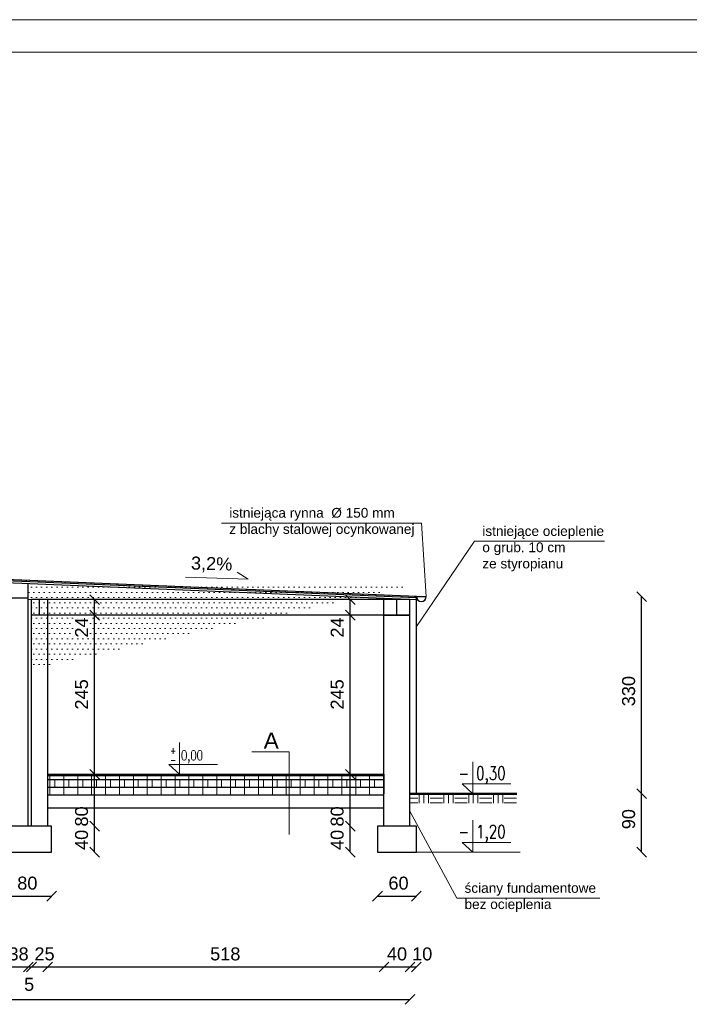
# Model space of a CAD drawing. Header units: millimetres. Extents: x 6814 to 76439, y 4251 to 11598.
# Tile 22 of 30: x 40511 to 41542, y 6402 to 7918. Entities that reach past the tile are written whole.
import ezdxf

# ---------------------------------------------------------------- set-up
doc = ezdxf.new("R2010")
doc.units = ezdxf.units.MM
doc.layers.add('&_opisy_100', color=51, linetype='Continuous', lineweight=20)
doc.layers.add('R-TAB', color=1, linetype='Continuous')
doc.styles.add('Romans', font='romans.shx', dxfattribs={"width": 0.75})
doc.styles.get("Standard").update_dxf_attribs({"font": 'arial.ttf'})
doc.dimstyles.new('ISO-25', dxfattribs={"dimtxt": 2.5, "dimasz": 2.5, "dimexe": 1.25, "dimexo": 0.625, "dimtad": 1, "dimtxsty": 'Standard', "dimcen": 2.5, "dimadec": 0, "dimazin": 0, "dimtfac": 1, "dimtmove": 0, "dimatfit": 3, "dimfxl": 1, "dimarcsym": 0})

# ---------------------------------------------------------------- blocks, each defined once
blk = doc.blocks.new('_Oblique')
at = {"color": 0, "linetype": 'ByBlock', "lineweight": -2}
blk.add_line((-0.5, -0.5), (0.5, 0.5), dxfattribs=at)
blk = doc.blocks.new('*D437')
at = {"color": 0, "lineweight": -2, "transparency": 16777216}
blk.add_line((40439.54741247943, 6635.924182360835), (40439.54741247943, 6675.924182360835), dxfattribs=at)
at = {"layer": 'Defpoints', "color": 0, "transparency": 16777216}
for p in [(40439.54741247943, 6675.924182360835), (40478.89833077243, 6675.924182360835), (40518.89833077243, 6635.924182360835)]:
    blk.add_point(p, dxfattribs=at)
at = {"color": 0, "lineweight": -2, "transparency": 16777216, "xscale": 15, "yscale": 15, "zscale": 15}
for p, rotation in [((40439.54741247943, 6675.924182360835), 90), ((40439.54741247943, 6635.924182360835), 270)]:
    blk.add_blockref('_Oblique', p, dxfattribs=dict(at, rotation=rotation))
at = {"color": 0, "transparency": 16777216, "insert": (40419.55740174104, 6654.784966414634), "char_height": 20, "attachment_point": 5, "rotation": 90}
blk.add_mtext('40', dxfattribs=at)
blk = doc.blocks.new('*D439')
at = {"color": 0, "lineweight": -2, "transparency": 16777216}
blk.add_line((40626.0029548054, 6675.924182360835), (40626.0029548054, 6755.924182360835), dxfattribs=at)
at = {"layer": 'Defpoints', "color": 0, "transparency": 16777216}
for p in [(40556.5003381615, 6755.924182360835), (40626.0029548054, 6755.924182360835), (40559.85138448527, 6675.924182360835)]:
    blk.add_point(p, dxfattribs=at)
at = {"color": 0, "lineweight": -2, "transparency": 16777216, "xscale": 15, "yscale": 15, "zscale": 15}
for p, rotation in [((40626.0029548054, 6755.924182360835), 90), ((40626.0029548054, 6675.924182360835), 270)]:
    blk.add_blockref('_Oblique', p, dxfattribs=dict(at, rotation=rotation))
at = {"color": 0, "transparency": 16777216, "insert": (40606.01294502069, 6690.866376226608), "char_height": 20, "attachment_point": 5, "rotation": 90}
blk.add_mtext('80', dxfattribs=at)
blk = doc.blocks.new('*D440')
at = {"color": 0, "lineweight": -2, "transparency": 16777216}
blk.add_line((40626.00295718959, 6635.924182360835), (40626.00295718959, 6675.924182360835), dxfattribs=at)
at = {"layer": 'Defpoints', "color": 0, "transparency": 16777216}
for p in [(40559.85138448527, 6675.924182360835), (40626.00295718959, 6675.924182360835), (40553.85138448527, 6635.924182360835)]:
    blk.add_point(p, dxfattribs=at)
at = {"color": 0, "lineweight": -2, "transparency": 16777216, "xscale": 15, "yscale": 15, "zscale": 15}
for p, rotation in [((40626.00295718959, 6675.924182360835), 90), ((40626.00295718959, 6635.924182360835), 270)]:
    blk.add_blockref('_Oblique', p, dxfattribs=dict(at, rotation=rotation))
at = {"color": 0, "transparency": 16777216, "insert": (40606.01294454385, 6654.784966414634), "char_height": 20, "attachment_point": 5, "rotation": 90}
blk.add_mtext('40', dxfattribs=at)
blk = doc.blocks.new('*D441')
at = {"color": 0, "lineweight": -2, "transparency": 16777216}
blk.add_line((40626.00295432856, 6755.924184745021), (40626.00295432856, 7000.924182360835), dxfattribs=at)
at = {"layer": 'Defpoints', "color": 0, "transparency": 16777216}
for p in [(40553.85138448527, 7000.924182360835), (40626.00295432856, 7000.924182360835), (40559.85138210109, 6755.924184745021)]:
    blk.add_point(p, dxfattribs=at)
at = {"color": 0, "lineweight": -2, "transparency": 16777216, "xscale": 15, "yscale": 15, "zscale": 15}
for p, rotation in [((40626.00295432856, 7000.924182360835), 90), ((40626.00295432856, 6755.924184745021), 270)]:
    blk.add_blockref('_Oblique', p, dxfattribs=dict(at, rotation=rotation))
at = {"color": 0, "transparency": 16777216, "insert": (40606.0129426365, 6878.834327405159), "char_height": 20, "attachment_point": 5, "rotation": 90}
blk.add_mtext('245', dxfattribs=at)
blk = doc.blocks.new('*D442')
at = {"color": 0, "lineweight": -2, "transparency": 16777216}
blk.add_line((40626.00295337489, 7000.924184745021), (40626.00295337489, 7024.924182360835), dxfattribs=at)
at = {"layer": 'Defpoints', "color": 0, "transparency": 16777216}
for p in [(40553.85138448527, 7024.924182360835), (40626.00295337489, 7024.924182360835), (40559.85137924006, 7000.924184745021)]:
    blk.add_point(p, dxfattribs=at)
at = {"color": 0, "lineweight": -2, "transparency": 16777216, "xscale": 15, "yscale": 15, "zscale": 15}
for p, rotation in [((40626.00295337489, 7024.924182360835), 90), ((40626.00295337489, 7000.924184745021), 270)]:
    blk.add_blockref('_Oblique', p, dxfattribs=dict(at, rotation=rotation))
at = {"color": 0, "transparency": 16777216, "insert": (40606.01293977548, 6981.88727969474), "char_height": 20, "attachment_point": 5, "rotation": 90}
blk.add_mtext('24', dxfattribs=at)
blk = doc.blocks.new('*D443')
at = {"color": 0, "lineweight": -2, "transparency": 16777216}
blk.add_line((41019.84298905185, 6675.924182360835), (41019.84298905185, 6755.924182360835), dxfattribs=at)
at = {"layer": 'Defpoints', "color": 0, "transparency": 16777216}
for p in [(40950.34037097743, 6755.924182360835), (41019.84298905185, 6755.924182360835), (41086.16243466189, 6675.924182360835)]:
    blk.add_point(p, dxfattribs=at)
at = {"color": 0, "lineweight": -2, "transparency": 16777216, "xscale": 15, "yscale": 15, "zscale": 15}
for p, rotation in [((41019.84298905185, 6755.924182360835), 90), ((41019.84298905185, 6675.924182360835), 270)]:
    blk.add_blockref('_Oblique', p, dxfattribs=dict(at, rotation=rotation))
at = {"color": 0, "transparency": 16777216, "insert": (40999.85297783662, 6690.866376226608), "char_height": 20, "attachment_point": 5, "rotation": 90}
blk.add_mtext('80', dxfattribs=at)
blk = doc.blocks.new('*D444')
at = {"color": 0, "lineweight": -2, "transparency": 16777216}
blk.add_line((41019.84299191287, 6635.924182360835), (41019.84299191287, 6675.924182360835), dxfattribs=at)
at = {"layer": 'Defpoints', "color": 0, "transparency": 16777216}
for p in [(41019.84299191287, 6675.924182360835), (41086.16243466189, 6675.924182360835), (41071.85138448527, 6635.924182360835)]:
    blk.add_point(p, dxfattribs=at)
at = {"color": 0, "lineweight": -2, "transparency": 16777216, "xscale": 15, "yscale": 15, "zscale": 15}
for p, rotation in [((41019.84299191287, 6675.924182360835), 90), ((41019.84299191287, 6635.924182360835), 270)]:
    blk.add_blockref('_Oblique', p, dxfattribs=dict(at, rotation=rotation))
at = {"color": 0, "transparency": 16777216, "insert": (40999.85297735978, 6654.784966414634), "char_height": 20, "attachment_point": 5, "rotation": 90}
blk.add_mtext('40', dxfattribs=at)
blk = doc.blocks.new('*D445')
at = {"color": 0, "lineweight": -2, "transparency": 16777216}
blk.add_line((41019.84298809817, 6755.924184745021), (41019.84298809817, 7000.924182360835), dxfattribs=at)
at = {"layer": 'Defpoints', "color": 0, "transparency": 16777216}
for p in [(40947.6914173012, 7000.924182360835), (41019.84298809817, 7000.924182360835), (40953.69141491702, 6755.924184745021)]:
    blk.add_point(p, dxfattribs=at)
at = {"color": 0, "lineweight": -2, "transparency": 16777216, "xscale": 15, "yscale": 15, "zscale": 15}
for p, rotation in [((41019.84298809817, 7000.924182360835), 90), ((41019.84298809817, 6755.924184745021), 270)]:
    blk.add_blockref('_Oblique', p, dxfattribs=dict(at, rotation=rotation))
at = {"color": 0, "transparency": 16777216, "insert": (40999.85297545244, 6878.834327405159), "char_height": 20, "attachment_point": 5, "rotation": 90}
blk.add_mtext('245', dxfattribs=at)
blk = doc.blocks.new('*D446')
at = {"color": 0, "lineweight": -2, "transparency": 16777216}
blk.add_line((41019.8429871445, 7000.924184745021), (41019.8429871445, 7024.924182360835), dxfattribs=at)
at = {"layer": 'Defpoints', "color": 0, "transparency": 16777216}
for p in [(40947.6914173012, 7024.924182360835), (41019.8429871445, 7024.924182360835), (40953.691412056, 7000.924184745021)]:
    blk.add_point(p, dxfattribs=at)
at = {"color": 0, "lineweight": -2, "transparency": 16777216, "xscale": 15, "yscale": 15, "zscale": 15}
for p, rotation in [((41019.8429871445, 7024.924182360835), 90), ((41019.8429871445, 7000.924184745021), 270)]:
    blk.add_blockref('_Oblique', p, dxfattribs=dict(at, rotation=rotation))
at = {"color": 0, "transparency": 16777216, "insert": (40999.85297259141, 6981.88727969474), "char_height": 20, "attachment_point": 5, "rotation": 90}
blk.add_mtext('24', dxfattribs=at)
blk = doc.blocks.new('*D449')
at = {"color": 0, "lineweight": -2, "transparency": 16777216}
blk.add_line((40479.85138448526, 6568.088690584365), (40559.85138448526, 6568.088690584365), dxfattribs=at)
at = {"layer": 'Defpoints', "color": 0, "transparency": 16777216}
for p in [(40479.85138448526, 6635.924182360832), (40559.85138448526, 6635.924182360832), (40559.85138448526, 6568.088690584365)]:
    blk.add_point(p, dxfattribs=at)
at = {"color": 0, "lineweight": -2, "transparency": 16777216, "xscale": 15, "yscale": 15, "zscale": 15, "rotation": 180}
blk.add_blockref('_Oblique', (40479.85138448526, 6568.088690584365), dxfattribs=at)
at = {"color": 0, "lineweight": -2, "transparency": 16777216, "xscale": 15, "yscale": 15, "zscale": 15}
blk.add_blockref('_Oblique', (40559.85138448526, 6568.088690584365), dxfattribs=at)
at = {"color": 0, "transparency": 16777216, "insert": (40522.39930352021, 6588.0786892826), "char_height": 20, "attachment_point": 5}
blk.add_mtext('80', dxfattribs=at)
blk = doc.blocks.new('*D450')
at = {"color": 0, "lineweight": -2, "transparency": 16777216}
blk.add_line((41061.85138353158, 6568.088690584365), (41121.85138353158, 6568.088690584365), dxfattribs=at)
at = {"layer": 'Defpoints', "color": 0, "transparency": 16777216}
for p in [(41061.85138353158, 6635.924182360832), (41121.85138353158, 6635.924182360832), (41121.85138353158, 6568.088690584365)]:
    blk.add_point(p, dxfattribs=at)
at = {"color": 0, "lineweight": -2, "transparency": 16777216, "xscale": 15, "yscale": 15, "zscale": 15, "rotation": 180}
blk.add_blockref('_Oblique', (41061.85138353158, 6568.088690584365), dxfattribs=at)
at = {"color": 0, "lineweight": -2, "transparency": 16777216, "xscale": 15, "yscale": 15, "zscale": 15}
blk.add_blockref('_Oblique', (41121.85138353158, 6568.088690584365), dxfattribs=at)
at = {"color": 0, "transparency": 16777216, "insert": (41094.24708803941, 6588.0786892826), "char_height": 20, "attachment_point": 5}
blk.add_mtext('60', dxfattribs=at)
blk = doc.blocks.new('*D456')
at = {"color": 0, "lineweight": -2, "transparency": 16777216}
blk.add_line((40485.85138448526, 6459.076012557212), (40523.85138448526, 6459.076012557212), dxfattribs=at)
at = {"layer": 'Defpoints', "color": 0, "transparency": 16777216}
for p in [(40485.85138448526, 6725.924182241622), (40523.85138448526, 6675.924182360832), (40523.85138448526, 6459.076012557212)]:
    blk.add_point(p, dxfattribs=at)
at = {"color": 0, "lineweight": -2, "transparency": 16777216, "xscale": 15, "yscale": 15, "zscale": 15, "rotation": 180}
blk.add_blockref('_Oblique', (40485.85138448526, 6459.076012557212), dxfattribs=at)
at = {"color": 0, "lineweight": -2, "transparency": 16777216, "xscale": 15, "yscale": 15, "zscale": 15}
blk.add_blockref('_Oblique', (40523.85138448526, 6459.076012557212), dxfattribs=at)
at = {"color": 0, "transparency": 16777216, "insert": (40508.88814767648, 6479.066011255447), "char_height": 20, "attachment_point": 5}
blk.add_mtext('38', dxfattribs=at)
blk = doc.blocks.new('*D457')
at = {"color": 0, "lineweight": -2, "transparency": 16777216}
blk.add_line((40523.85138448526, 6459.076012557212), (40528.85138448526, 6459.076012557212), dxfattribs=at)
at = {"layer": 'Defpoints', "color": 0, "transparency": 16777216}
for p in [(40523.85138448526, 6725.924182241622), (40528.85138448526, 6675.924182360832), (40528.85138448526, 6459.076012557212)]:
    blk.add_point(p, dxfattribs=at)
at = {"color": 0, "lineweight": -2, "transparency": 16777216, "xscale": 15, "yscale": 15, "zscale": 15, "rotation": 180}
blk.add_blockref('_Oblique', (40523.85138448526, 6459.076012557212), dxfattribs=at)
at = {"color": 0, "lineweight": -2, "transparency": 16777216, "xscale": 15, "yscale": 15, "zscale": 15}
blk.add_blockref('_Oblique', (40528.85138448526, 6459.076012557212), dxfattribs=at)
at = {"color": 0, "transparency": 16777216, "insert": (40525.1636732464, 6432.240569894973), "char_height": 20, "attachment_point": 5}
blk.add_mtext('5', dxfattribs=at)
blk = doc.blocks.new('*D458')
at = {"color": 0, "lineweight": -2, "transparency": 16777216}
blk.add_line((40528.85138448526, 6459.076012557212), (40553.85138448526, 6459.076012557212), dxfattribs=at)
at = {"layer": 'Defpoints', "color": 0, "transparency": 16777216}
for p in [(40528.85138448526, 6675.924182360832), (40553.85138448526, 6675.924182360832), (40553.85138448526, 6459.076012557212)]:
    blk.add_point(p, dxfattribs=at)
at = {"color": 0, "lineweight": -2, "transparency": 16777216, "xscale": 15, "yscale": 15, "zscale": 15, "rotation": 180}
blk.add_blockref('_Oblique', (40528.85138448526, 6459.076012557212), dxfattribs=at)
at = {"color": 0, "lineweight": -2, "transparency": 16777216, "xscale": 15, "yscale": 15, "zscale": 15}
blk.add_blockref('_Oblique', (40553.85138448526, 6459.076012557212), dxfattribs=at)
at = {"color": 0, "transparency": 16777216, "insert": (40548.9127558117, 6479.066011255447), "char_height": 20, "attachment_point": 5}
blk.add_mtext('25', dxfattribs=at)
blk = doc.blocks.new('*D459')
at = {"color": 0, "lineweight": -2, "transparency": 16777216}
blk.add_line((40553.85138448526, 6459.076012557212), (41071.85138448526, 6459.076012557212), dxfattribs=at)
at = {"layer": 'Defpoints', "color": 0, "transparency": 16777216}
for p in [(40553.85138448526, 6703.924182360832), (41071.85138448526, 6703.924182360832), (41071.85138448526, 6459.076012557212)]:
    blk.add_point(p, dxfattribs=at)
at = {"color": 0, "lineweight": -2, "transparency": 16777216, "xscale": 15, "yscale": 15, "zscale": 15, "rotation": 180}
blk.add_blockref('_Oblique', (40553.85138448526, 6459.076012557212), dxfattribs=at)
at = {"color": 0, "lineweight": -2, "transparency": 16777216, "xscale": 15, "yscale": 15, "zscale": 15}
blk.add_blockref('_Oblique', (41071.85138448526, 6459.076012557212), dxfattribs=at)
at = {"color": 0, "transparency": 16777216, "insert": (40827.37520631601, 6479.066011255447), "char_height": 20, "attachment_point": 5}
blk.add_mtext('518', dxfattribs=at)
blk = doc.blocks.new('*D460')
at = {"color": 0, "lineweight": -2, "transparency": 16777216}
blk.add_line((41071.85138448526, 6459.076012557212), (41111.85138448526, 6459.076012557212), dxfattribs=at)
at = {"layer": 'Defpoints', "color": 0, "transparency": 16777216}
for p in [(41071.85138448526, 6675.924182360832), (41111.85138448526, 6675.928596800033), (41111.85138448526, 6459.076012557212)]:
    blk.add_point(p, dxfattribs=at)
at = {"color": 0, "lineweight": -2, "transparency": 16777216, "xscale": 15, "yscale": 15, "zscale": 15, "rotation": 180}
blk.add_blockref('_Oblique', (41071.85138448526, 6459.076012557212), dxfattribs=at)
at = {"color": 0, "lineweight": -2, "transparency": 16777216, "xscale": 15, "yscale": 15, "zscale": 15}
blk.add_blockref('_Oblique', (41111.85138448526, 6459.076012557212), dxfattribs=at)
at = {"color": 0, "transparency": 16777216, "insert": (41091.9127558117, 6479.066011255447), "char_height": 20, "attachment_point": 5}
blk.add_mtext('40', dxfattribs=at)
blk = doc.blocks.new('*D461')
at = {"color": 0, "lineweight": -2, "transparency": 16777216}
blk.add_line((41111.85138448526, 6459.076012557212), (41121.83907064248, 6459.076012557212), dxfattribs=at)
at = {"layer": 'Defpoints', "color": 0, "transparency": 16777216}
for p in [(41121.83907064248, 6725.93361431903), (41111.85138448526, 6675.928596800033), (41121.83907064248, 6459.076012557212)]:
    blk.add_point(p, dxfattribs=at)
at = {"color": 0, "lineweight": -2, "transparency": 16777216, "xscale": 15, "yscale": 15, "zscale": 15, "rotation": 180}
blk.add_blockref('_Oblique', (41111.85138448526, 6459.076012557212), dxfattribs=at)
at = {"color": 0, "lineweight": -2, "transparency": 16777216, "xscale": 15, "yscale": 15, "zscale": 15}
blk.add_blockref('_Oblique', (41121.83907064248, 6459.076012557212), dxfattribs=at)
at = {"color": 0, "transparency": 16777216, "insert": (41130.75781258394, 6479.066011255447), "char_height": 20, "attachment_point": 5}
blk.add_mtext('10', dxfattribs=at)
blk = doc.blocks.new('*D462')
at = {"color": 0, "lineweight": -2, "transparency": 16777216}
blk.add_line((39591.85138448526, 6409.076012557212), (41111.83908304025, 6409.076012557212), dxfattribs=at)
at = {"layer": 'Defpoints', "color": 0, "transparency": 16777216}
for p in [(39591.85138448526, 6725.924182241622), (41111.83908304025, 6725.931154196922), (41111.83908304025, 6409.076012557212)]:
    blk.add_point(p, dxfattribs=at)
at = {"color": 0, "lineweight": -2, "transparency": 16777216, "xscale": 15, "yscale": 15, "zscale": 15, "rotation": 180}
blk.add_blockref('_Oblique', (39591.85138448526, 6409.076012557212), dxfattribs=at)
at = {"color": 0, "lineweight": -2, "transparency": 16777216, "xscale": 15, "yscale": 15, "zscale": 15}
blk.add_blockref('_Oblique', (41111.83908304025, 6409.076012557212), dxfattribs=at)
at = {"color": 0, "transparency": 16777216, "insert": (40307.82904514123, 6429.066011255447), "char_height": 20, "attachment_point": 5}
blk.add_mtext('1520', dxfattribs=at)
blk = doc.blocks.new('*D463')
at = {"color": 0, "lineweight": -2, "transparency": 16777216}
blk.add_line((41468.848524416, 6725.933614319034), (41468.848524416, 7029.516641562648), dxfattribs=at)
at = {"layer": 'Defpoints', "color": 0, "transparency": 16777216}
for p in [(41121.85138448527, 7029.516641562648), (41468.848524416, 7029.516641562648), (41276.54943689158, 6725.933614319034)]:
    blk.add_point(p, dxfattribs=at)
at = {"color": 0, "lineweight": -2, "transparency": 16777216, "xscale": 15, "yscale": 15, "zscale": 15}
for p, rotation in [((41468.848524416, 7029.516641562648), 90), ((41468.848524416, 6725.933614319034), 270)]:
    blk.add_blockref('_Oblique', p, dxfattribs=dict(at, rotation=rotation))
at = {"color": 0, "transparency": 16777216, "insert": (41448.85850604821, 6883.894558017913), "char_height": 20, "attachment_point": 5, "rotation": 90}
blk.add_mtext('330', dxfattribs=at)
blk = doc.blocks.new('*D464')
at = {"color": 0, "lineweight": -2, "transparency": 16777216}
blk.add_line((41468.84852727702, 6635.928596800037), (41468.84852727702, 6725.933614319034), dxfattribs=at)
at = {"layer": 'Defpoints', "color": 0, "transparency": 16777216}
for p in [(41121.85138448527, 6725.933614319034), (41468.84852727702, 6725.933614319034), (41281.52450569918, 6635.928596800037)]:
    blk.add_point(p, dxfattribs=at)
at = {"color": 0, "lineweight": -2, "transparency": 16777216, "xscale": 15, "yscale": 15, "zscale": 15}
for p, rotation in [((41468.84852727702, 6725.933614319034), 90), ((41468.84852727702, 6635.928596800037), 270)]:
    blk.add_blockref('_Oblique', p, dxfattribs=dict(at, rotation=rotation))
at = {"color": 0, "transparency": 16777216, "insert": (41448.85850604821, 6686.677440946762), "char_height": 20, "attachment_point": 5, "rotation": 90}
blk.add_mtext('90', dxfattribs=at)

msp = doc.modelspace()

# ---------------------------------------------------------------- hatches: boundary and pattern name
at = {"lineweight": 0}
h = msp.add_hatch(color=256, dxfattribs=at)
h.set_gradient(color2=(0, 0, 0))
h.paths.add_polyline_path([(39601.82437189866, 7090.106324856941), (39601.90665777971, 7092.104631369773), (39581.94051250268, 7092.926793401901), (39581.85822662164, 7090.928486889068)])
h.paths.add_polyline_path([(39641.75666292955, 7088.462000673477), (39641.83894881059, 7090.460307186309), (39621.87280329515, 7091.282469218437), (39621.79051741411, 7089.284162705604)])
h.paths.add_polyline_path([(39661.80509432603, 7089.638145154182), (39661.72280844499, 7087.639838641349), (39681.68895396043, 7086.817676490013), (39681.77123984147, 7088.815983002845)])
h.paths.add_polyline_path([(39701.73738535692, 7087.993820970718), (39701.65509947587, 7085.995514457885), (39721.62124522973, 7085.173352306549), (39721.70353111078, 7087.171658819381)])
h.paths.add_polyline_path([(39761.55353626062, 7083.529028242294), (39761.63582214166, 7085.527334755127), (39741.66967662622, 7086.349496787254), (39741.58739074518, 7084.351190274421)])
h.paths.add_polyline_path([(39801.4858272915, 7081.88470405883), (39801.56811317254, 7083.883010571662), (39781.6019676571, 7084.70517260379), (39781.51968177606, 7082.706866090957)])
h.paths.add_polyline_path([(39821.5342589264, 7083.060848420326), (39821.45197304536, 7081.062541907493), (39841.4181185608, 7080.240379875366), (39841.50040444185, 7082.238686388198)])
h.paths.add_polyline_path([(39881.35040959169, 7078.596055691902), (39881.43269547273, 7080.594362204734), (39861.46654995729, 7081.416524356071), (39861.38426407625, 7079.418217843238)])
h.paths.add_polyline_path([(39901.39884122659, 7079.772200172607), (39901.31655534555, 7077.773893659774), (39921.28270086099, 7076.951731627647), (39921.36498674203, 7078.95003814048)])
h.paths.add_polyline_path([(39961.21499236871, 7075.307407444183), (39961.29727824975, 7077.305713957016), (39941.33113249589, 7078.127875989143), (39941.24884661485, 7076.12956947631)])
h.paths.add_polyline_path([(40001.14728363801, 7073.663083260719), (40001.22956951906, 7075.661389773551), (39981.26342400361, 7076.483551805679), (39981.18113812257, 7074.485245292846)])
h.paths.add_polyline_path([(40041.07957490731, 7072.018759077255), (40041.16186078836, 7074.017065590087), (40021.19571527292, 7074.839227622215), (40021.11342939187, 7072.840921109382)])
h.paths.add_polyline_path([(40061.12800654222, 7073.19490355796), (40061.04572066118, 7071.196597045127), (40081.01186617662, 7070.374434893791), (40081.09415205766, 7072.372741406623)])
h.paths.add_polyline_path([(40101.0602975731, 7071.550579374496), (40100.97801169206, 7069.552272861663), (40120.9441572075, 7068.730110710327), (40121.02644308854, 7070.728417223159)])
h.paths.add_polyline_path([(40140.99258860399, 7069.906255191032), (40140.91030272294, 7067.907948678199), (40160.8764484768, 7067.085786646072), (40160.95873435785, 7069.084093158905)])
h.paths.add_polyline_path([(40180.92488011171, 7068.261931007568), (40180.84259423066, 7066.263624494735), (40200.80873974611, 7065.441462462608), (40200.89102562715, 7067.439768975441)])
h.paths.add_polyline_path([(40220.85717114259, 7066.617606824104), (40220.77488526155, 7064.619300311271), (40240.74103077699, 7063.797138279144), (40240.82331665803, 7065.795444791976)])
h.paths.add_polyline_path([(40280.67332204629, 7062.15281409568), (40280.75560792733, 7064.151120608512), (40260.78946241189, 7064.973282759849), (40260.70717653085, 7062.974976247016)])
h.paths.add_polyline_path([(40320.60561307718, 7060.508490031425), (40320.68789895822, 7062.506796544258), (40300.72175344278, 7063.328958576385), (40300.63946756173, 7061.330652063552)])
h.paths.add_polyline_path([(40340.65404447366, 7061.684634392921), (40340.57175859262, 7059.686327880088), (40360.53790410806, 7058.864165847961), (40360.6201899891, 7060.862472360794)])
h.paths.add_polyline_path([(40400.47019537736, 7057.219841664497), (40400.5524812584, 7059.21814817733), (40380.58633574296, 7060.040310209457), (40380.50404986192, 7058.042003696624)])
h.paths.add_polyline_path([(40440.40248640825, 7055.575517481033), (40440.48477228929, 7057.573823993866), (40420.51862677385, 7058.395986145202), (40420.4363408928, 7056.39767963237)])
h.paths.add_polyline_path([(40460.45091804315, 7056.751661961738), (40460.36863216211, 7054.753355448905), (40480.33477767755, 7053.931193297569), (40480.41706355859, 7055.929499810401)])
h.paths.add_polyline_path([(40520.26706870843, 7052.286869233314), (40520.34935458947, 7054.285175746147), (40500.38320907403, 7055.107337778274), (40500.30092319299, 7053.109031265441)])
h.paths.add_polyline_path([(40540.31550010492, 7053.46301359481), (40540.23321422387, 7051.464707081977), (40560.19935973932, 7050.64254504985), (40560.28164562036, 7052.640851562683)])
h.paths.add_polyline_path([(40580.2477911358, 7051.818689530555), (40580.16550525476, 7049.820383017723), (40600.1316507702, 7048.998220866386), (40600.21393665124, 7050.996527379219)])
h.paths.add_polyline_path([(40640.0639420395, 7047.353896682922), (40640.14622792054, 7049.352203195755), (40620.1800824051, 7050.174365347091), (40620.09779652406, 7048.176058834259)])
h.paths.add_polyline_path([(40679.99623307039, 7045.709572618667), (40680.07851895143, 7047.7078791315), (40660.11237343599, 7048.530041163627), (40660.03008755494, 7046.531734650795)])
h.paths.add_polyline_path([(40700.04466446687, 7046.885716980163), (40699.96237858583, 7044.88741046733), (40719.92852410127, 7044.065248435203), (40720.01080998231, 7046.063554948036)])
h.paths.add_polyline_path([(40759.86081513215, 7042.420924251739), (40759.9431010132, 7044.419230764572), (40739.97695549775, 7045.241392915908), (40739.89466961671, 7043.243086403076)])
h.paths.add_polyline_path([(40799.79310616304, 7040.776600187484), (40799.87539204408, 7042.774906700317), (40779.90924652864, 7043.597068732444), (40779.8269606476, 7041.598762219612)])
h.paths.add_polyline_path([(40839.72539743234, 7039.13227600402), (40839.80768331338, 7041.130582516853), (40819.84153755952, 7041.95274454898), (40819.75925167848, 7039.954438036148)])
h.paths.add_polyline_path([(40859.77382882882, 7040.308420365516), (40859.69154294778, 7038.310113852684), (40879.65768870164, 7037.487951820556), (40879.73997458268, 7039.486258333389)])
h.paths.add_polyline_path([(40899.70612009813, 7038.664096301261), (40899.62383421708, 7036.665789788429), (40919.58997973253, 7035.843627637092), (40919.67226561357, 7037.841934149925)])
h.paths.add_polyline_path([(40959.52227100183, 7034.199303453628), (40959.60455688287, 7036.197609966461), (40939.63841112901, 7037.019772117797), (40939.55612524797, 7035.021465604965)])
h.paths.add_polyline_path([(40999.45456203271, 7032.554979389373), (40999.53684791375, 7034.553285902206), (40979.57070239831, 7035.375447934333), (40979.48841651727, 7033.377141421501)])
h.paths.add_polyline_path([(41019.5029934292, 7033.731123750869), (41019.42070754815, 7031.732817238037), (41039.3868530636, 7030.910655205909), (41039.46913894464, 7032.908961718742)])
h.paths.add_polyline_path([(41079.31914457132, 7029.266331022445), (41079.40143045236, 7031.264637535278), (41059.4352846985, 7032.086799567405), (41059.35299881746, 7030.088493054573)])
h.paths.add_polyline_path([(41099.3675759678, 7030.44247550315), (41099.28529008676, 7028.444168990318), (41119.25143584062, 7027.622006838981), (41119.33372172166, 7029.620313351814)])
h = msp.add_hatch(dxfattribs=at)
h.set_pattern_fill('DOTS', color=256, scale=5, style=0)
h.set_pattern_definition([(0, (-1177816010.478144, -935737338.1584097), (3.96875, 7.9375), [0, -7.9375])])
h.paths.add_polyline_path([(40523.85138448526, 7049.136732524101), (40523.85138448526, 7024.924182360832), (40528.85138448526, 7024.924182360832), (41111.85138377, 7024.924182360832)])
h = msp.add_hatch(dxfattribs=at)
h.set_pattern_fill('ANSI31', color=256, scale=5)
h.set_pattern_definition([(45, (-1177816010.478144, -935736791.0824562), (-11.22532015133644, 11.22532015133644), [])])
h.paths.add_polyline_path([(41071.85138448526, 6753.924182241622), (40553.85138448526, 6753.924182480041), (40553.85138448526, 6747.924182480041), (41071.85138448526, 6747.924182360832)])
h.paths.add_polyline_path([(41071.85138448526, 6735.924182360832), (40553.85138448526, 6735.924182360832), (40553.85138448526, 6723.924182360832), (41071.85138448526, 6723.924182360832)])
h = msp.add_hatch(dxfattribs=at)
h.set_pattern_fill('ANSI37', color=256, scale=5)
h.set_pattern_definition([(45, (-1177816010.478144, -935736791.0824562), (-11.22532015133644, 11.22532015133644), []), (135, (-1177816010.478144, -935736791.0824562), (-11.22532015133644, -11.22532015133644), [])])
h.paths.add_polyline_path([(40553.85138448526, 6747.924182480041), (40553.85138448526, 6735.924182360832), (41071.85138448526, 6735.924182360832), (41071.85138448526, 6747.924182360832)])
h = msp.add_hatch(dxfattribs=at)
h.set_pattern_fill('DOTS', color=256, scale=5)
h.set_pattern_definition([(0, (-1177816010.478144, -935736791.0824562), (3.96875, 7.9375), [0, -7.9375])])
h.paths.add_polyline_path([(41071.85138448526, 6703.924182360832), (41071.85138448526, 6723.924182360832), (40553.85138448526, 6723.924182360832), (40553.85138448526, 6703.924182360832)])
h = msp.add_hatch(dxfattribs=at)
h.set_pattern_fill('EARTH', color=256, scale=3)
h.set_pattern_definition([(0, (28112.63114365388, 1339.712526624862), (19.05, 19.05), [19.05, -19.05]), (0, (28112.63114365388, 1346.856276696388), (19.05, 19.05), [19.05, -19.05]), (0, (28112.63114365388, 1354.000026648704), (19.05, 19.05), [19.05, -19.05]), (90, (28115.01239355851, 1356.381276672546), (-19.05, 19.05), [19.05, -19.05]), (90, (28122.15614374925, 1356.381276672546), (-19.05, 19.05), [19.05, -19.05]), (90, (28129.29989370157, 1356.381276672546), (-19.05, 19.05), [19.05, -19.05])])
h.paths.add_polyline_path([(41110.88708814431, 6723.637277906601), (41278.22837313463, 6723.637277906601), (41278.22837313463, 6711.548881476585), (41110.88708814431, 6711.548881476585)])

# ---------------------------------------------------------------- linework, layer by layer
at = {"layer": '&_opisy_100', "color": 0}
for points in [[(40756.65972122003, 6804.92109865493), (40756.65972122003, 6755.924182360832), (40740.59657653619, 6770.957279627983), (40815.46747955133, 6770.957279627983)], [(41208.63289746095, 6774.929516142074), (41208.63289746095, 6725.932599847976), (41192.56975301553, 6740.965697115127), (41267.44065579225, 6740.965697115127)], [(41208.63424190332, 6684.92109865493), (41208.63424190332, 6635.924182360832), (41192.5710974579, 6650.957279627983), (41267.44200023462, 6650.957279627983)]]:
    msp.add_lwpolyline(points, dxfattribs=at)
at = {"color": 1, "lineweight": 0}
msp.add_line((38722.49388035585, 7917.928793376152), (42922.49388035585, 7917.928793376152), dxfattribs=at)
at = {"lineweight": 0}
for p, q in [((38772.49388083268, 7867.928793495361), (42872.49388035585, 7867.928793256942)), ((40821.62141379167, 7142.808554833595), (41129.72117384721, 7142.756358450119)), ((41136.94051226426, 7029.512971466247), (41129.72117384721, 7142.756358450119)), ((41211.52401241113, 7114.686220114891), (41121.85138448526, 6983.301423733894)), ((41211.52401241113, 7114.686220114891), (41411.67294415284, 7114.634023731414)), ((40862.42175802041, 7056.487735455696), (40845.58061226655, 7066.972307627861)), ((40766.13684877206, 7059.260453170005), (40862.42175802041, 7056.487735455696)), ((40528.85138448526, 7024.924182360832), (40523.85138448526, 7024.924182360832)), ((40868.13073929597, 6790.147335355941), (40925.5790871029, 6790.147335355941)), ((40925.5790871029, 6662.840611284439), (40925.5790871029, 6790.147335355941)), ((40553.85138448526, 6755.924182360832), (41071.85138448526, 6755.924182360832)), ((41184.0914269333, 6565.081674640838), (41111.85138448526, 6699.07090026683)), ((41121.85138353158, 6635.928596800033), (41281.52450569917, 6635.928596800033)), ((41184.0914269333, 6565.081674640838), (41404.6156357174, 6565.029478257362))]:
    msp.add_line(p, q, dxfattribs=at)
at = {"lineweight": 30}
for p, q in [((41121.73479756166, 7024.517205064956), (39581.73479756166, 7087.93102700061)), ((41121.85822638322, 7027.514664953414), (39581.85822638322, 7090.928486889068)), ((41121.94051226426, 7029.512971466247), (39581.94051226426, 7092.926793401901)), ((40520.34935458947, 7054.285174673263), (40520.26706870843, 7052.28686816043)), ((40540.31550010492, 7053.463012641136), (40540.23321422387, 7051.464706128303)), ((40560.28164562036, 7052.640850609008), (40560.19935973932, 7050.642544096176)), ((40580.2477911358, 7051.818688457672), (40580.16550525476, 7049.820381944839)), ((40523.85138448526, 6675.924182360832), (40523.85138448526, 7049.136732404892)), ((40600.21393665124, 7050.996526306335), (40600.1316507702, 7048.998219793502)), ((40620.1800824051, 7050.174364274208), (40620.09779652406, 7048.176057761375)), ((40640.14622792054, 7049.35220224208), (40640.0639420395, 7047.353895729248)), ((40660.11237343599, 7048.530040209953), (40660.03008755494, 7046.53173369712)), ((40680.07851895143, 7047.707878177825), (40679.99623307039, 7045.709571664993)), ((40700.04466446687, 7046.885716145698), (40699.96237858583, 7044.887409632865)), ((40720.01080998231, 7046.063554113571), (40719.92852410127, 7044.065247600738)), ((40739.97695549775, 7045.241392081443), (40739.89466961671, 7043.243085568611)), ((40759.9431010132, 7044.419230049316), (40759.86081513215, 7042.420923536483)), ((40779.90924652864, 7043.597068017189), (40779.8269606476, 7041.598761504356)), ((40799.87539204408, 7042.774905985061), (40799.79310616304, 7040.776599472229)), ((40819.84153755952, 7041.952743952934), (40819.75925167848, 7039.954437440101)), ((40839.80768331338, 7041.130581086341), (40839.72539743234, 7039.132274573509)), ((40859.77382882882, 7040.308419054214), (40859.69154294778, 7038.310112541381)), ((40879.73997458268, 7039.486256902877), (40879.65768870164, 7037.487950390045)), ((40899.70612009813, 7038.66409487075), (40899.62383421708, 7036.665788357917)), ((40919.67226561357, 7037.841932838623), (40919.58997973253, 7035.84362632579)), ((40939.63841112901, 7037.019770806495), (40939.55612524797, 7035.021464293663)), ((40959.60455688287, 7036.19760841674), (40959.52227100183, 7034.199301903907)), ((40485.85138448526, 7027.436811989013), (40523.85138448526, 7027.436811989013)), ((40528.85138448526, 6675.924182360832), (40528.85138448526, 7024.924182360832)), ((41111.85138448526, 7024.924182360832), (40528.85138448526, 7024.924182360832)), ((40541.35138448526, 7000.924182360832), (40541.35138448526, 7024.924182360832)), ((40553.85138448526, 6675.924182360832), (40553.85138448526, 7024.924182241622)), ((40979.57070239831, 7035.375446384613), (40979.48841651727, 7033.37713987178)), ((40999.53684791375, 7034.553284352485), (40999.45456203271, 7032.554977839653)), ((41019.5029934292, 7033.731122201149), (41019.42070754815, 7031.732815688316)), ((41039.46913894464, 7032.908960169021), (41039.3868530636, 7030.910653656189)), ((41059.4352846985, 7032.086798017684), (41059.35299881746, 7030.088491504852)), ((41071.85138448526, 6675.928596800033), (41071.85138448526, 7026.57129461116)), ((41071.85138448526, 6675.928596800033), (41071.85138448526, 7026.57129461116)), ((41079.40143045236, 7031.264635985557), (41079.31914457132, 7029.266329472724)), ((41091.85138448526, 7000.924182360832), (41091.85138448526, 7024.924182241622)), ((41099.3675759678, 7030.44247395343), (41099.28529008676, 7028.444167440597)), ((41111.85138448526, 6675.928596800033), (41111.76552423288, 7024.92771810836)), ((41119.33372172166, 7029.620311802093), (41119.25143584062, 7027.62200528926)), ((41121.83907064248, 6725.93361431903), (41121.85138448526, 7029.516641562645)), ((41121.94051226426, 7029.512971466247), (41136.94051226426, 7029.512971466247)), ((41111.85138448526, 7000.924182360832), (40528.85138448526, 7000.924182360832)), ((40553.85138448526, 6755.924182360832), (40553.85138448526, 7000.924182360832)), ((41071.85138448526, 7000.924182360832), (41111.85138448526, 7000.924182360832)), ((40553.84941633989, 6755.924182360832), (41071.85138448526, 6755.924182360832)), ((40553.84990843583, 6753.924182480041), (41071.85138448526, 6753.924182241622)), ((40553.85138448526, 6747.924182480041), (41071.85138448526, 6747.924182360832)), ((41071.85138448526, 6755.924182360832), (41071.85138448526, 6725.924182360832)), ((40553.85138448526, 6735.924182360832), (41071.85138448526, 6735.924182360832)), ((40553.85138448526, 6723.924182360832), (41071.85138448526, 6723.924182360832)), ((40553.85138448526, 6703.924182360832), (41071.85138448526, 6703.924182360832)), ((40559.85138448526, 6675.924182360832), (40479.85138448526, 6675.924182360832)), ((40559.85138448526, 6635.924182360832), (40559.85138448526, 6675.924182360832)), ((41121.85138353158, 6675.928596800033), (41061.85138353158, 6675.928596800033)), ((41061.85138353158, 6675.928596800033), (41061.85138353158, 6635.928596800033)), ((41121.85138353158, 6635.928596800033), (41121.85138353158, 6675.928596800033)), ((40479.85138448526, 6635.924182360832), (40559.85138448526, 6635.924182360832)), ((40485.85138448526, 6635.924182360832), (40553.85138448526, 6635.924182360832)), ((41061.85138353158, 6635.928596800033), (41121.85138353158, 6635.928596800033)), ((41071.85138448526, 6635.924182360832), (41111.85138257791, 6635.933011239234))]:
    msp.add_line(p, q, dxfattribs=at)
at = {"lineweight": 50}
msp.add_line((41276.54943689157, 6725.93361431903), (41111.83908304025, 6725.931154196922), dxfattribs=at)
at = {"lineweight": 30}
msp.add_arc((41129.44051226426, 7029.512971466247), 7.5, 180, 0, dxfattribs=at)

# ---------------------------------------------------------------- texts
at = {"layer": '&_opisy_100', "color": 0, "width": 420.6382812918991, "attachment_point": 1, "rotation": 359.99999780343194, "style": 'Romans'}
for s, insert, char_height in [('\\A1;{\\H0.7x;\\S+^ -;} 0,00 ', (40742.6803453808, 6797.615841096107), 15), ('- 0,30', (41186.4461809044, 6767.624258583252), 20.25), ('- 1,20', (41186.44752534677, 6677.615841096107), 20.25)]:
    msp.add_mtext(s, dxfattribs=dict(at, insert=insert, char_height=char_height))
for s, width, insert, char_height, attachment_point in [('\\A1;istniejąca rynna  %%C 150 mm ^Jz blachy stalowej ocynkowanej^J ', 362.7010235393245, (40833.49231704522, 7166.004325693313), 15, 1), ('\\A1;istniejące ocieplenie ^Jo grub. 10 cm ^Jze styropianu ', 362.7010235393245, (41223.39491566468, 7137.881990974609), 15, 1), ('A', 68.36028754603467, (40886.55083974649, 6795.123853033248), 25, 7), ('\\A1;ściany fundamentowe \\Pbez ocieplenia', 362.7010235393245, (41195.96233018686, 6588.277445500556), 15, 1)]:
    msp.add_mtext_dynamic_manual_height_columns(s, width=width, gutter_width=12.5, heights=[0], dxfattribs=dict(insert=insert, char_height=char_height, attachment_point=attachment_point))
at = {"insert": (40766.42165049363, 7067.763564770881), "char_height": 20, "attachment_point": 7, "rotation": 358.3910065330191}
msp.add_mtext_dynamic_manual_height_columns(' 3,2%', width=202.6436712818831, gutter_width=12.5, heights=[0], dxfattribs=at)
at = {"layer": 'R-TAB', "color": 0, "ltscale": 24, "insert": (41238.2256728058, 7666.040005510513), "char_height": 75, "width": 1770.408522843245, "attachment_point": 1}
msp.add_mtext('\\pi335.67322;PRZEKRÓJ  B-B  1:100\\P\\pi409.77793;INWENTARYZACJA', dxfattribs=at)

# ---------------------------------------------------------------- dimensions: what is measured, and where the dimension line sits
for base, p1, p2, text, picture, middle in [((41468.848524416, 7029.516641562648), (41276.54943689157, 6725.93361431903), (41121.85138448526, 7029.516641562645), '330', '*D463', (41448.85850604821, 6883.894558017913)), ((41468.84852727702, 6725.933614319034), (41281.52450569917, 6635.928596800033), (41121.85138448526, 6725.93361431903), '90', '*D464', (41448.85850604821, 6686.677440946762))]:
    dim = msp.add_linear_dim(base=base, p1=p1, p2=p2, angle=90, text=text, dimstyle='ISO-25', override={"dimtxt": 20, "dimasz": 15, "dimblk1": 'Oblique', "dimblk2": 'Oblique', "dimsah": 1, "dimse1": 1, "dimse2": 1, "dimtmove": 2})
    dim.commit()
    dim.dimension.update_dxf_attribs({"geometry": picture, "text_midpoint": middle, "dimtype": 160})
for base, p1, p2, picture, middle in [((40626.00295337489, 7024.924182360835), (40559.85137924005, 7000.924184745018), (40553.85138448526, 7024.924182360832), '*D442', (40606.01293977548, 6981.88727969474)), ((41019.8429871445, 7024.924182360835), (40953.69141205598, 7000.924184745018), (40947.69141730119, 7024.924182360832), '*D446', (40999.85297259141, 6981.88727969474)), ((40626.00295432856, 7000.924182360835), (40559.85138210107, 6755.924184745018), (40553.85138448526, 7000.924182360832), '*D441', (40606.0129426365, 6878.834327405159)), ((41019.84298809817, 7000.924182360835), (40953.691414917, 6755.924184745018), (40947.69141730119, 7000.924182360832), '*D445', (40999.85297545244, 6878.834327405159)), ((40626.0029548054, 6755.924182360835), (40559.85138448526, 6675.924182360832), (40556.50033816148, 6755.924182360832), '*D439', (40606.01294502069, 6690.866376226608)), ((41019.84298905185, 6755.924182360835), (41086.16243466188, 6675.924182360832), (40950.34037097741, 6755.924182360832), '*D443', (40999.85297783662, 6690.866376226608)), ((40439.54741247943, 6675.924182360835), (40518.89833077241, 6635.924182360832), (40478.89833077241, 6675.924182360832), '*D437', (40419.55740174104, 6654.784966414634)), ((40626.00295718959, 6675.924182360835), (40553.85138448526, 6635.924182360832), (40559.85138448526, 6675.924182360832), '*D440', (40606.01294454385, 6654.784966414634)), ((41019.84299191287, 6675.924182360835), (41071.85138448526, 6635.924182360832), (41086.16243466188, 6675.924182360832), '*D444', (40999.85297735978, 6654.784966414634))]:
    dim = msp.add_linear_dim(base=base, p1=p1, p2=p2, angle=90, dimstyle='ISO-25', override={"dimtxt": 20, "dimasz": 15, "dimblk1": 'Oblique', "dimblk2": 'Oblique', "dimsah": 1, "dimse1": 1, "dimse2": 1, "dimtmove": 2})
    dim.commit()
    dim.dimension.update_dxf_attribs({"geometry": picture, "text_midpoint": middle, "dimtype": 160})
for base, p1, p2, override, picture, middle in [((41111.83908304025, 6409.076012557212), (39591.85138448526, 6725.924182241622), (41111.83908304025, 6725.931154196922), {"dimtxt": 20, "dimasz": 15, "dimdec": 0, "dimblk1": 'Oblique', "dimblk2": 'Oblique', "dimsah": 1, "dimse1": 1, "dimse2": 1, "dimtmove": 2}, '*D462', (40307.82904514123, 6429.066011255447)), ((40523.85138448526, 6459.076012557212), (40485.85138448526, 6725.924182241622), (40523.85138448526, 6675.924182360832), {"dimtxt": 20, "dimasz": 15, "dimblk1": 'Oblique', "dimblk2": 'Oblique', "dimsah": 1, "dimse1": 1, "dimse2": 1, "dimtmove": 2}, '*D456', (40508.88814767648, 6479.066011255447)), ((40528.85138448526, 6459.076012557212), (40523.85138448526, 6725.924182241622), (40528.85138448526, 6675.924182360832), {"dimtxt": 20, "dimasz": 15, "dimblk1": 'Oblique', "dimblk2": 'Oblique', "dimsah": 1, "dimse1": 1, "dimse2": 1, "dimtmove": 2}, '*D457', (40525.1636732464, 6432.240569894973)), ((41121.83907064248, 6459.076012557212), (41111.85138448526, 6675.928596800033), (41121.83907064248, 6725.93361431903), {"dimtxt": 20, "dimasz": 15, "dimdec": 0, "dimblk1": 'Oblique', "dimblk2": 'Oblique', "dimsah": 1, "dimse1": 1, "dimse2": 1, "dimtmove": 2}, '*D461', (41130.75781258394, 6479.066011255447)), ((41071.85138448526, 6459.076012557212), (40553.85138448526, 6703.924182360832), (41071.85138448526, 6703.924182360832), {"dimtxt": 20, "dimasz": 15, "dimblk1": 'Oblique', "dimblk2": 'Oblique', "dimsah": 1, "dimse1": 1, "dimse2": 1, "dimtmove": 2}, '*D459', (40827.37520631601, 6479.066011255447)), ((40553.85138448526, 6459.076012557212), (40528.85138448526, 6675.924182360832), (40553.85138448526, 6675.924182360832), {"dimtxt": 20, "dimasz": 15, "dimblk1": 'Oblique', "dimblk2": 'Oblique', "dimsah": 1, "dimse1": 1, "dimse2": 1, "dimtmove": 2}, '*D458', (40548.9127558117, 6479.066011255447)), ((41111.85138448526, 6459.076012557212), (41071.85138448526, 6675.924182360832), (41111.85138448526, 6675.928596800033), {"dimtxt": 20, "dimasz": 15, "dimblk1": 'Oblique', "dimblk2": 'Oblique', "dimsah": 1, "dimse1": 1, "dimse2": 1, "dimtmove": 2}, '*D460', (41091.9127558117, 6479.066011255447)), ((40559.85138448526, 6568.088690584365), (40479.85138448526, 6635.924182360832), (40559.85138448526, 6635.924182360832), {"dimtxt": 20, "dimasz": 15, "dimblk1": 'Oblique', "dimblk2": 'Oblique', "dimsah": 1, "dimse1": 1, "dimse2": 1, "dimtmove": 2}, '*D449', (40522.39930352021, 6588.0786892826)), ((41121.85138353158, 6568.088690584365), (41061.85138353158, 6635.924182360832), (41121.85138353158, 6635.924182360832), {"dimtxt": 20, "dimasz": 15, "dimblk1": 'Oblique', "dimblk2": 'Oblique', "dimsah": 1, "dimse1": 1, "dimse2": 1, "dimtmove": 2}, '*D450', (41094.24708803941, 6588.0786892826))]:
    dim = msp.add_linear_dim(base=base, p1=p1, p2=p2, dimstyle='ISO-25', override=override)
    dim.commit()
    dim.dimension.update_dxf_attribs({"geometry": picture, "text_midpoint": middle, "dimtype": 160})

doc.saveas('drawing.dxf')
